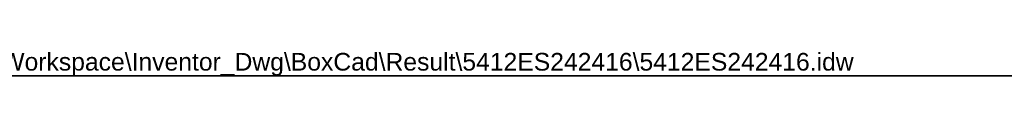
# Model space of a CAD drawing. Header units: inches. Extents: x 0 to 121, y -11 to 79.
# Tile 3 of 6: x 48.264 to 84.75, y 77.786 to 78.72. Entities that reach past the tile are written whole.
import ezdxf

# ---------------------------------------------------------------- set-up
doc = ezdxf.new("R2010")
doc.units = ezdxf.units.IN
doc.header["$LTSCALE"] = 7.278232
doc.header["$MEASUREMENT"] = 0
doc.layers.get('0').update_dxf_attribs({"lineweight": 25})
doc.layers.add('Sketch Geometry(ANSI)', color=7, linetype='Continuous', lineweight=25)
doc.layers.add('Symbols(ANSI)', color=7, linetype='Continuous', lineweight=25)
doc.styles.add('Current-ANSI', font='arial.ttf')

# ---------------------------------------------------------------- blocks, each defined once
blk = doc.blocks.new('Borders 12_EXM - B (Inch)')
at = {"layer": 'Sketch Geometry(ANSI)', "linetype": 'Continuous', "lineweight": 35}
blk.add_line((16.3979, 10.6915), (0.5229, 10.6915), dxfattribs=at)
at = {"layer": 'Symbols(ANSI)', "color": 7, "style": 'Current-ANSI'}
blk.add_attdef('FILENAME_AND_PATH_001', (6.0203, 10.7181), '', height=0.09, dxfattribs=at)

msp = doc.modelspace()

# ---------------------------------------------------------------- block references
at = {"xscale": 7.278232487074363, "yscale": 7.278232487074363, "zscale": 7.278232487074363}
msp.add_blockref('Borders 12_EXM - B (Inch)', (0, 0), dxfattribs=at).add_auto_attribs({'FILENAME_AND_PATH_001': 'C:\\Vault_Workspace\\Inventor_Dwg\\BoxCad\\Result\\5412ES242416\\5412ES242416.idw'})

doc.saveas('drawing.dxf')
